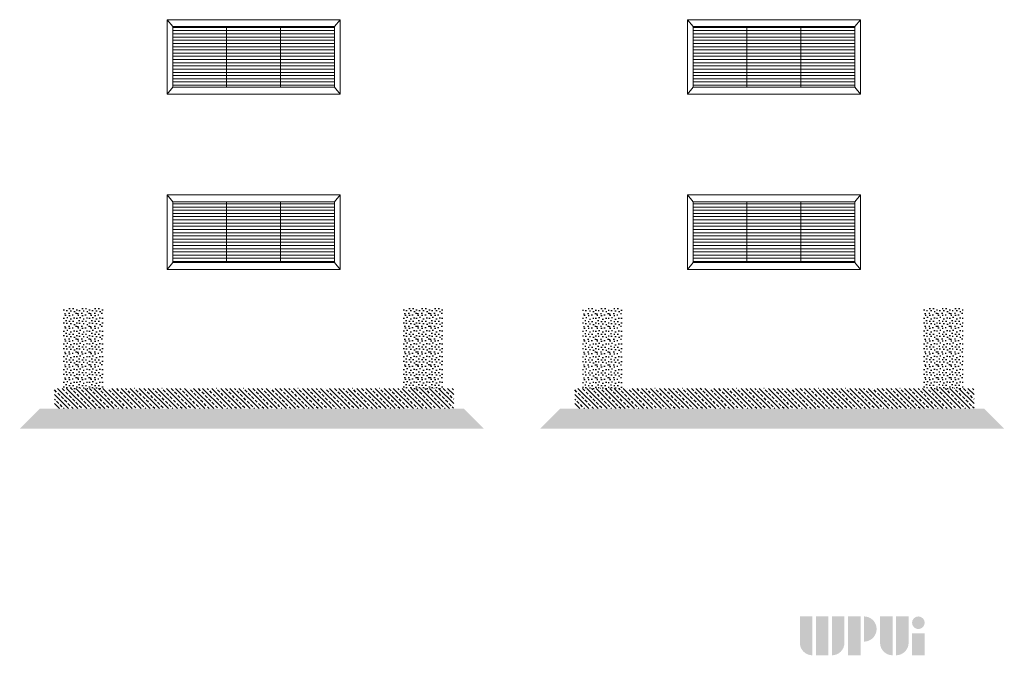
# Model space of a CAD drawing. Header units: millimetres. Extents: x 11359 to 209982, y 9392 to 44475.
# Tile 6 of 32: x 65438 to 75186, y 31153 to 37447. Entities that reach past the tile are written whole.
import ezdxf

# ---------------------------------------------------------------- set-up
doc = ezdxf.new("R2010")
doc.units = ezdxf.units.MM
doc.linetypes.add('SOLID', pattern=[0])
for name, color, linetype in [('1', 7, 'SOLID'), ('Aparatura', 7, 'Continuous'), ('Obudowa', 7, 'Continuous'), ('Rzeczywiste_światło', 1, 'Continuous'), ('Tabelka', 7, 'Continuous')]:
    doc.layers.add(name, color=color, linetype=linetype)

# ---------------------------------------------------------------- blocks, each defined once
blk = doc.blocks.new('Zal_600x1600_front_WA2-08-000-0104-2-2002')
at = {"lineweight": 5}
h = blk.add_hatch(dxfattribs=at)
h.set_pattern_fill('ANSI31', color=256, scale=10, angle=135, style=0)
h.set_pattern_definition([(180, (5.684341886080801e-14, 0), (-3.888253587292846e-15, -31.75), [])])
h.paths.add_polyline_path([(800, 668.6556915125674), (-800, 668.6556915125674), (-800, 68.65569151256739), (800, 68.65569151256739)])
blk.add_lwpolyline([(855.6499999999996, 0), (-855.6499999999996, 0), (-855.6499999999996, 737.311383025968), (855.6499999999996, 737.311383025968)], close=True, dxfattribs=at)
for points in [[(-855.6499999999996, 737.311383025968), (-800, 668.6556915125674)], [(800, 668.6556915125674), (855.6499999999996, 737.311383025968)], [(-267, 68.65569151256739), (-267, 668.6556915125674)], [(267, 68.65569151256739), (267, 668.6556915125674)], [(-855.6499999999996, 0), (-800, 68.65569151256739)], [(800, 68.65569151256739), (855.6499999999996, 0)]]:
    blk.add_lwpolyline(points, dxfattribs=at)
at = {"layer": 'Rzeczywiste_światło', "lineweight": 5, "ltscale": 5}
blk.add_lwpolyline([(-800, 668.6556915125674), (800, 668.6556915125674), (800, 68.65569151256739), (-800, 68.65569151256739)], close=True, dxfattribs=at)

msp = doc.modelspace()

# ---------------------------------------------------------------- hatches: boundary and pattern name
at = {"layer": '1'}
h = msp.add_hatch(dxfattribs=at)
h.set_pattern_fill('ANSI33', color=256, scale=10, angle=90, style=0)
h.set_pattern_definition([(135, (79015.53803647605, 11162.93569272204), (-44.90128060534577, -44.90128060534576), []), (135, (79015.53803647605, 11207.83697325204), (-44.90128060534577, -44.90128060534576), [31.75, -15.875])])
h.paths.add_polyline_path([(69734.29852518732, 33595.33808737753), (69734.30313788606, 33795.32807826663), (65782.75634481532, 33795.3277162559), (65782.7554957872, 33595.43602469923)])
h = msp.add_hatch(dxfattribs=at)
h.set_pattern_fill('ANSI33', color=256, scale=10, angle=90, style=0)
h.set_pattern_definition([(135, (84166.94472018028, 11162.93569272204), (-44.90128060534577, -44.90128060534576), []), (135, (84166.94472018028, 11207.83697325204), (-44.90128060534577, -44.90128060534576), [31.75, -15.875])])
h.paths.add_polyline_path([(74885.70520889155, 33595.33808737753), (74885.7098215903, 33795.32807826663), (70934.16302851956, 33795.3277162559), (70934.16217949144, 33595.43602469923)])
at = {"layer": 'Aparatura'}
h = msp.add_hatch(dxfattribs=at)
h.set_pattern_fill('DOTS2', scale=4.999999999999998, angle=180, style=0)
h.set_pattern_definition([(0, (41215.91672434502, 17536.50883857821), (0, 127), [0, -127]), (0, (41256.55672434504, 17539.04883857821), (0, 127), [0, -127]), (0, (41233.69672434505, 17566.98883857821), (0, 127), [0, -127]), (0, (41261.63672434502, 17587.30883857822), (0, 127), [0, -127]), (0, (41228.61672434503, 17594.92883857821), (0, 127), [0, -127]), (0, (41238.77672434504, 17625.40883857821), (0, 127), [0, -127]), (0, (41220.99672434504, 17648.26883857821), (0, 127), [0, -127]), (0, (41261.63672434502, 17645.72883857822), (0, 127), [0, -127]), (0, (41292.11672434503, 17650.80883857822), (0, 127), [0, -127]), (0, (41307.35672434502, 17620.32883857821), (0, 127), [0, -127]), (0, (41332.75672434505, 17617.78883857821), (0, 127), [0, -127]), (0, (41332.75672434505, 17572.06883857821), (0, 127), [0, -127]), (0, (41309.89672434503, 17556.82883857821), (0, 127), [0, -127]), (0, (41274.33672434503, 17564.4488385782), (0, 127), [0, -127]), (0, (41297.19672434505, 17587.30883857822), (0, 127), [0, -127]), (0, (41274.33672434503, 17610.1688385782), (0, 127), [0, -127]), (0, (41327.67672434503, 17539.04883857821), (0, 127), [0, -127])])
h.paths.add_polyline_path([(69834.29852518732, 33595.33808737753), (70034.29852518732, 33396.91807826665), (65437.90549629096, 33396.93202664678), (65637.90549629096, 33595.35203575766)])
h = msp.add_hatch(dxfattribs=at)
h.set_pattern_fill('DOTS2', scale=4.999999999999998, angle=180, style=0)
h.set_pattern_definition([(0, (46367.32340804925, 17536.50883857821), (0, 127), [0, -127]), (0, (46407.96340804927, 17539.04883857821), (0, 127), [0, -127]), (0, (46385.10340804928, 17566.98883857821), (0, 127), [0, -127]), (0, (46413.04340804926, 17587.30883857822), (0, 127), [0, -127]), (0, (46380.02340804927, 17594.92883857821), (0, 127), [0, -127]), (0, (46390.18340804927, 17625.40883857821), (0, 127), [0, -127]), (0, (46372.40340804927, 17648.26883857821), (0, 127), [0, -127]), (0, (46413.04340804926, 17645.72883857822), (0, 127), [0, -127]), (0, (46443.52340804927, 17650.80883857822), (0, 127), [0, -127]), (0, (46458.76340804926, 17620.32883857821), (0, 127), [0, -127]), (0, (46484.16340804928, 17617.78883857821), (0, 127), [0, -127]), (0, (46484.16340804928, 17572.06883857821), (0, 127), [0, -127]), (0, (46461.30340804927, 17556.82883857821), (0, 127), [0, -127]), (0, (46425.74340804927, 17564.4488385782), (0, 127), [0, -127]), (0, (46448.60340804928, 17587.30883857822), (0, 127), [0, -127]), (0, (46425.74340804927, 17610.1688385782), (0, 127), [0, -127]), (0, (46479.08340804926, 17539.04883857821), (0, 127), [0, -127])])
h.paths.add_polyline_path([(74985.70520889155, 33595.33808737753), (75185.70520889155, 33396.91807826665), (70589.31217999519, 33396.93202664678), (70789.31217999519, 33595.35203575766)])
at = {"layer": 'Obudowa'}
h = msp.add_hatch(dxfattribs=at)
h.set_pattern_fill('DOTS2', scale=5, style=0)
h.set_pattern_definition([(0, (45058.06172900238, 15867.71681536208), (0, 127), [0, -127]), (0, (45098.70172900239, 15870.25681536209), (0, 127), [0, -127]), (0, (45075.84172900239, 15898.19681536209), (0, 127), [0, -127]), (0, (45103.78172900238, 15918.51681536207), (0, 127), [0, -127]), (0, (45070.76172900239, 15926.13681536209), (0, 127), [0, -127]), (0, (45080.92172900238, 15956.61681536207), (0, 127), [0, -127]), (0, (45063.14172900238, 15979.47681536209), (0, 127), [0, -127]), (0, (45103.78172900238, 15976.93681536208), (0, 127), [0, -127]), (0, (45134.26172900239, 15982.01681536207), (0, 127), [0, -127]), (0, (45149.50172900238, 15951.53681536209), (0, 127), [0, -127]), (0, (45174.90172900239, 15948.99681536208), (0, 127), [0, -127]), (0, (45174.90172900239, 15903.27681536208), (0, 127), [0, -127]), (0, (45152.04172900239, 15888.03681536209), (0, 127), [0, -127]), (0, (45116.48172900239, 15895.65681536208), (0, 127), [0, -127]), (0, (45139.34172900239, 15918.51681536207), (0, 127), [0, -127]), (0, (45116.48172900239, 15941.37681536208), (0, 127), [0, -127]), (0, (45169.82172900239, 15870.25681536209), (0, 127), [0, -127])])
h.paths.add_polyline_path([(66264.2317290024, 34594.45637776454), (65873.8567290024, 34594.45637776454), (65873.8567290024, 33794.45637776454), (66264.2317290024, 33794.45637776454)])
h = msp.add_hatch(dxfattribs=at)
h.set_pattern_fill('DOTS2', scale=5, style=0)
h.set_pattern_definition([(0, (48422.97360686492, 15868.58851586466), (0, 127), [0, -127]), (0, (48463.61360686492, 15871.12851586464), (0, 127), [0, -127]), (0, (48440.75360686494, 15899.06851586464), (0, 127), [0, -127]), (0, (48468.69360686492, 15919.38851586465), (0, 127), [0, -127]), (0, (48435.67360686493, 15927.00851586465), (0, 127), [0, -127]), (0, (48445.83360686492, 15957.48851586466), (0, 127), [0, -127]), (0, (48428.05360686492, 15980.34851586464), (0, 127), [0, -127]), (0, (48468.69360686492, 15977.80851586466), (0, 127), [0, -127]), (0, (48499.17360686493, 15982.88851586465), (0, 127), [0, -127]), (0, (48514.41360686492, 15952.40851586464), (0, 127), [0, -127]), (0, (48539.81360686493, 15949.86851586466), (0, 127), [0, -127]), (0, (48539.81360686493, 15904.14851586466), (0, 127), [0, -127]), (0, (48516.95360686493, 15888.90851586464), (0, 127), [0, -127]), (0, (48481.39360686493, 15896.52851586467), (0, 127), [0, -127]), (0, (48504.25360686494, 15919.38851586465), (0, 127), [0, -127]), (0, (48481.39360686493, 15942.24851586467), (0, 127), [0, -127]), (0, (48534.73360686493, 15871.12851586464), (0, 127), [0, -127])])
h.paths.add_polyline_path([(69629.14360686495, 34595.32807826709), (69238.76860686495, 34595.32807826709), (69238.76860686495, 33795.32807826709), (69629.14360686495, 33795.32807826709)])
h = msp.add_hatch(dxfattribs=at)
h.set_pattern_fill('DOTS2', scale=5, style=0)
h.set_pattern_definition([(0, (50196.91631224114, 15866.51163230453), (0, 127), [0, -127]), (0, (50237.55631224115, 15869.05163230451), (0, 127), [0, -127]), (0, (50214.69631224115, 15896.99163230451), (0, 127), [0, -127]), (0, (50242.63631224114, 15917.31163230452), (0, 127), [0, -127]), (0, (50209.61631224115, 15924.93163230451), (0, 127), [0, -127]), (0, (50219.77631224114, 15955.41163230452), (0, 127), [0, -127]), (0, (50201.99631224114, 15978.27163230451), (0, 127), [0, -127]), (0, (50242.63631224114, 15975.7316323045), (0, 127), [0, -127]), (0, (50273.11631224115, 15980.81163230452), (0, 127), [0, -127]), (0, (50288.35631224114, 15950.33163230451), (0, 127), [0, -127]), (0, (50313.75631224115, 15947.79163230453), (0, 127), [0, -127]), (0, (50313.75631224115, 15902.07163230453), (0, 127), [0, -127]), (0, (50290.89631224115, 15886.83163230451), (0, 127), [0, -127]), (0, (50255.33631224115, 15894.4516323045), (0, 127), [0, -127]), (0, (50278.19631224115, 15917.31163230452), (0, 127), [0, -127]), (0, (50255.33631224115, 15940.1716323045), (0, 127), [0, -127]), (0, (50308.67631224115, 15869.05163230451), (0, 127), [0, -127])])
h.paths.add_polyline_path([(71403.08631224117, 34593.25119470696), (71012.71131224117, 34593.25119470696), (71012.71131224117, 33793.25119470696), (71403.08631224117, 33793.25119470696)])
h = msp.add_hatch(dxfattribs=at)
h.set_pattern_fill('DOTS2', scale=5, style=0)
h.set_pattern_definition([(0, (53574.38029056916, 15868.58851586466), (0, 127), [0, -127]), (0, (53615.02029056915, 15871.12851586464), (0, 127), [0, -127]), (0, (53592.16029056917, 15899.06851586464), (0, 127), [0, -127]), (0, (53620.10029056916, 15919.38851586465), (0, 127), [0, -127]), (0, (53587.08029056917, 15927.00851586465), (0, 127), [0, -127]), (0, (53597.24029056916, 15957.48851586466), (0, 127), [0, -127]), (0, (53579.46029056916, 15980.34851586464), (0, 127), [0, -127]), (0, (53620.10029056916, 15977.80851586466), (0, 127), [0, -127]), (0, (53650.58029056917, 15982.88851586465), (0, 127), [0, -127]), (0, (53665.82029056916, 15952.40851586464), (0, 127), [0, -127]), (0, (53691.22029056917, 15949.86851586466), (0, 127), [0, -127]), (0, (53691.22029056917, 15904.14851586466), (0, 127), [0, -127]), (0, (53668.36029056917, 15888.90851586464), (0, 127), [0, -127]), (0, (53632.80029056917, 15896.52851586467), (0, 127), [0, -127]), (0, (53655.66029056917, 15919.38851586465), (0, 127), [0, -127]), (0, (53632.80029056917, 15942.24851586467), (0, 127), [0, -127]), (0, (53686.14029056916, 15871.12851586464), (0, 127), [0, -127])])
h.paths.add_polyline_path([(74780.55029056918, 34595.32807826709), (74390.17529056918, 34595.32807826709), (74390.17529056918, 33795.32807826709), (74780.55029056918, 33795.32807826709)])
at = {"layer": 'Tabelka', "lineweight": 25}
h = msp.add_hatch(color=92, dxfattribs=at)
edge = h.paths.add_edge_path()
edge.add_line((73161.5617371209, 31538.05917150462), (73286.10749646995, 31538.05917150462))
edge.add_line((73286.10749646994, 31538.05917150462), (73286.10749647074, 31153.09955169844))
edge.add_arc((73286.10749647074, 31277.64531104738), 124.5457593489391, 180.0000000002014, 270, ccw=False)
edge.add_line((73161.5617371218, 31277.64531104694), (73161.56173712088, 31538.05917150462))
h.paths.add_polyline_path([(73444.62028109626, 31153.09955169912), (73320.07452174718, 31153.09955169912), (73320.07452174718, 31538.05917150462), (73444.62028109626, 31538.05917150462)])
edge = h.paths.add_edge_path()
edge.add_line((73478.58730637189, 31538.05917150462), (73603.13306572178, 31538.05917150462))
edge.add_line((73603.13306572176, 31538.05917150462), (73603.13306572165, 31277.64531104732))
edge.add_arc((73478.5873063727, 31277.64531104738), 124.5457593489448, 269.9999999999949, 359.99999999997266, ccw=False)
edge.add_line((73478.58730637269, 31153.09955169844), (73478.58730637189, 31538.05917150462))
h.paths.add_polyline_path([(73638.2836655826, 31153.09955169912), (73638.2836655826, 31538.05917150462), (73762.82942493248, 31538.05917150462), (73762.82942493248, 31153.09955169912)])
edge = h.paths.add_edge_path()
edge.add_line((73796.79645020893, 31288.9676528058), (73796.79645020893, 31538.05917150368))
edge.add_arc((73796.79645020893, 31413.51341215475), 124.5457593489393, -89.99999999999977, 90.00000000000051, ccw=False)
edge = h.paths.add_edge_path()
edge.add_line((73955.30923483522, 31538.14027274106), (74079.8549941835, 31538.14027274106))
edge.add_line((74079.85499418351, 31538.14027274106), (74079.85499418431, 31153.1806529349))
edge.add_arc((74079.85499418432, 31277.72641228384), 124.5457593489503, 180.0000000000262, 269.99999999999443, ccw=False)
edge.add_line((73955.30923483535, 31277.72641228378), (73955.30923483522, 31538.14027274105))
edge = h.paths.add_edge_path()
edge.add_line((74113.82201946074, 31538.14027274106), (74238.3677788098, 31538.14027274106))
edge.add_line((74238.3677788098, 31538.14027274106), (74238.36777880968, 31277.72641228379))
edge.add_arc((74113.82201946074, 31277.72641228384), 124.5457593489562, 270, 359.9999999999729, ccw=False)
edge.add_line((74113.82201946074, 31153.18065293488), (74113.82201946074, 31538.14027274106))
h.paths.add_polyline_path([(74272.33480408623, 31371.36793351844), (74396.8805634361, 31371.36793351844), (74396.8805634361, 31153.09955169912), (74272.33480408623, 31153.09955169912)])
h = msp.add_hatch(color=1, dxfattribs=at)
edge = h.paths.add_edge_path()
edge.add_arc((74334.60768376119, 31475.68417574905), 62.27287967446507, 224.9999999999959, 404.9999999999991)
edge.add_arc((74334.60768376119, 31475.68417574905), 62.27287967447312, 45.00000000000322, 224.9999999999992)

# ---------------------------------------------------------------- block references
for p in [(67753.76860686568, 36709.27082303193, 9463767040), (72905.17529056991, 36709.27082303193, 9463767040), (67753.76860686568, 34974.24628743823, 9463767040), (72905.17529056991, 34974.24628743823, 9463767040)]:
    msp.add_blockref('Zal_600x1600_front_WA2-08-000-0104-2-2002', p)

doc.saveas('drawing.dxf')
